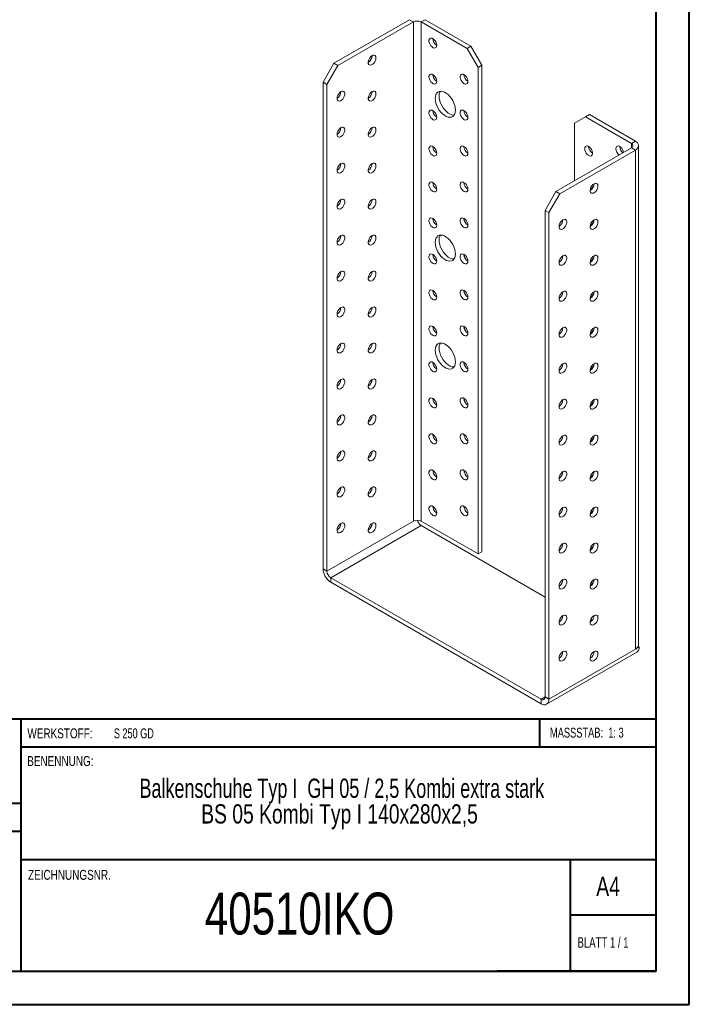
# Model space of a CAD drawing. Header units: millimetres. Extents: x 0 to 210, y 0 to 297.
# Tile 2 of 3: x 109 to 210, y 0 to 149. Entities that reach past the tile are written whole.
import ezdxf

# ---------------------------------------------------------------- set-up
doc = ezdxf.new("R2010")
doc.units = ezdxf.units.MM
doc.styles.add('SLDTEXTSTYLE0', font='TXT', dxfattribs={"width": 0.75})
doc.styles.add('SLDTEXTSTYLE1', font='TXT', dxfattribs={"width": 0.681818})
doc.styles.add('SLDTEXTSTYLE2', font='TXT', dxfattribs={"width": 0.7})
doc.styles.add('SLDTEXTSTYLE3', font='TXT', dxfattribs={"width": 0.6875})
doc.styles.add('SLDTEXTSTYLE4', font='TXT', dxfattribs={"width": 0.69898})

# ---------------------------------------------------------------- blocks, each defined once
blk = doc.blocks.new('SW_NOTE_1')
at = {"color": 0, "linetype": 'Continuous', "lineweight": 0, "char_height": 2.9104, "attachment_point": 2}
for s, insert, style in [('Balkenschuhe Typ I  GH 05 / 2,5 Kombi extra stark', (45.38, 3.75), 'SLDTEXTSTYLE4'), ('BS 05 Kombi Typ I 140x280x2,5', (45.03, -0.13), 'SLDTEXTSTYLE0')]:
    blk.add_mtext(s, dxfattribs=dict(at, insert=insert, style=style))

msp = doc.modelspace()

# ---------------------------------------------------------------- linework, layer by layer
at = {"color": 7, "linetype": 'Continuous', "lineweight": 40}
for p, q in [((210.08, 0.21), (210.08, 297.21)), ((205.08, 5.21), (205.08, 292.21)), ((205.08, 43.37), (10.11, 43.37)), ((108.91, 43.37), (108.91, 5.12)), ((187.47, 39.12), (187.47, 43.37)), ((205.08, 39.12), (108.91, 39.12)), ((108.91, 30.62), (10.11, 30.62)), ((108.91, 26.37), (10.11, 26.37)), ((108.91, 22.12), (205.08, 22.12)), ((192.08, 5.21), (192.08, 22.21)), ((205.08, 13.71), (192.08, 13.71)), ((10.08, 5.21), (205.08, 5.21)), ((205.08, 5.21), (180.99, 5.21)), ((0.08, 0.21), (210.08, 0.21))]:
    msp.add_line(p, q, dxfattribs=at)
at = {"color": 7, "linetype": 'Continuous', "lineweight": 15}
for p, q in [((156.3, 142.59), (167.73, 149.19)), ((168.32, 148.85), (167.73, 149.19)), ((169.5, 148.85), (170.09, 149.19)), ((170.09, 149.19), (177.04, 145.18)), ((156.89, 142.25), (168.32, 148.85)), ((168.32, 148.85), (168.32, 73.32)), ((169.5, 73.32), (169.5, 148.85)), ((169.5, 148.85), (176.45, 144.84)), ((176.45, 144.84), (177.04, 145.18)), ((178.1, 141.98), (176.45, 144.84)), ((177.04, 145.18), (178.69, 142.32)), ((154.65, 139.73), (156.3, 142.59)), ((156.89, 142.25), (155.24, 139.39)), ((156.3, 142.59), (156.89, 142.25)), ((178.69, 142.32), (178.1, 141.98)), ((178.1, 141.98), (178.1, 68.35)), ((178.69, 142.32), (178.69, 68.69)), ((155.24, 139.39), (154.65, 139.73)), ((154.65, 66.11), (154.65, 139.73)), ((155.24, 65.77), (155.24, 139.39)), ((194.37, 134.49), (192.72, 133.54)), ((194.96, 134.83), (194.37, 134.49)), ((194.37, 134.49), (201.32, 130.48)), ((194.96, 134.83), (201.91, 130.82)), ((192.72, 124.83), (192.72, 133.54)), ((189.89, 123.2), (201.32, 129.8)), ((201.32, 130.48), (201.91, 130.82)), ((201.32, 130.48), (201.32, 129.8)), ((201.32, 129.8), (201.91, 129.46)), ((202.4, 54.61), (202.4, 130.14)), ((190.48, 122.86), (201.91, 129.46)), ((201.91, 53.93), (201.91, 129.46)), ((188.24, 120.34), (189.89, 123.2)), ((190.48, 122.86), (188.83, 120)), ((189.89, 123.2), (190.48, 122.86)), ((188.83, 120), (188.24, 120.34)), ((188.24, 46.72), (188.24, 120.34)), ((188.83, 46.38), (188.83, 120)), ((168.32, 73.32), (155.24, 65.77)), ((178.1, 68.35), (169.5, 73.32)), ((155.83, 64.75), (169.5, 72.64)), ((188.24, 61.82), (169.5, 72.64)), ((178.69, 68.69), (178.1, 68.35)), ((155.24, 65.77), (154.65, 66.11)), ((155.83, 64.75), (187.65, 46.38)), ((155.83, 64.75), (155.83, 64.07)), ((155.83, 64.07), (187.65, 45.7)), ((195.43, 58.35), (195.19, 58.49)), ((188.83, 46.38), (201.91, 53.93)), ((202.5, 54.27), (201.91, 53.93)), ((202.34, 54.36), (202.5, 54.27)), ((188.48, 45.62), (202.15, 53.51)), ((188.24, 46.72), (187.65, 46.38)), ((187.65, 46.38), (187.65, 45.7)), ((188.24, 46.72), (188.83, 46.38))]:
    msp.add_line(p, q, dxfattribs=at)
at = {"color": 7, "linetype": 'Continuous', "lineweight": 15, "flags": 128}
for points in [[(171.86, 145.31), (171.83, 145.53), (171.75, 145.75), (171.63, 145.97), (171.48, 146.16), (171.31, 146.3), (171.14, 146.39), (170.97, 146.41), (170.84, 146.36), (170.74, 146.25), (170.68, 146.09), (170.68, 145.89), (170.74, 145.66), (170.84, 145.44), (170.97, 145.23), (171.14, 145.06), (171.31, 144.95), (171.48, 144.89), (171.63, 144.91), (171.75, 144.99), (171.83, 145.13), (171.86, 145.31)], [(162.07, 143.75), (161.9, 143.62), (161.74, 143.44), (161.61, 143.22), (161.53, 143), (161.49, 142.78), (161.5, 142.58), (161.56, 142.43), (161.67, 142.34), (161.82, 142.31), (161.99, 142.34), (162.16, 142.44), (162.33, 142.6), (162.48, 142.8), (162.59, 143.02), (162.65, 143.25), (162.66, 143.46), (162.62, 143.63), (162.54, 143.76), (162.41, 143.82), (162.25, 143.82), (162.07, 143.75)], [(171.86, 139.87), (171.83, 140.08), (171.75, 140.31), (171.63, 140.53), (171.48, 140.72), (171.31, 140.86), (171.14, 140.95), (170.97, 140.97), (170.84, 140.92), (170.74, 140.81), (170.68, 140.65), (170.68, 140.44), (170.74, 140.22), (170.84, 139.99), (170.97, 139.79), (171.14, 139.62), (171.31, 139.5), (171.48, 139.45), (171.63, 139.46), (171.75, 139.54), (171.83, 139.68), (171.86, 139.87)], [(176.57, 139.87), (176.54, 140.08), (176.47, 140.31), (176.35, 140.53), (176.2, 140.72), (176.03, 140.86), (175.85, 140.95), (175.69, 140.97), (175.55, 140.92), (175.45, 140.81), (175.4, 140.65), (175.4, 140.44), (175.45, 140.22), (175.55, 140), (175.69, 139.79), (175.85, 139.62), (176.03, 139.5), (176.2, 139.45), (176.35, 139.46), (176.47, 139.54), (176.54, 139.68), (176.57, 139.87)], [(157.36, 138.3), (157.19, 138.17), (157.03, 137.99), (156.9, 137.78), (156.81, 137.56), (156.77, 137.33), (156.79, 137.14), (156.85, 136.99), (156.96, 136.89), (157.1, 136.86), (157.27, 136.9), (157.45, 137), (157.62, 137.16), (157.76, 137.36), (157.87, 137.58), (157.94, 137.8), (157.95, 138.01), (157.91, 138.19), (157.82, 138.31), (157.69, 138.38), (157.53, 138.37), (157.36, 138.3)], [(162.07, 138.3), (161.9, 138.17), (161.74, 137.99), (161.61, 137.78), (161.53, 137.55), (161.49, 137.33), (161.5, 137.14), (161.56, 136.99), (161.67, 136.89), (161.82, 136.86), (161.99, 136.9), (162.16, 137), (162.33, 137.16), (162.48, 137.36), (162.59, 137.58), (162.65, 137.8), (162.66, 138.01), (162.62, 138.19), (162.54, 138.31), (162.41, 138.38), (162.25, 138.37), (162.07, 138.3)], [(174.68, 135.51), (174.66, 135.85), (174.58, 136.21), (174.46, 136.58), (174.28, 136.94), (174.08, 137.28), (173.84, 137.59), (173.57, 137.86), (173.29, 138.08), (173.01, 138.24), (172.73, 138.34), (172.47, 138.38), (172.23, 138.34), (172.02, 138.24), (171.85, 138.08), (171.72, 137.86), (171.65, 137.59), (171.62, 137.28), (171.65, 136.94), (171.72, 136.58), (171.85, 136.22), (172.02, 135.86), (172.23, 135.52), (172.47, 135.21), (172.73, 134.94), (173.01, 134.72), (173.29, 134.55), (173.57, 134.45), (173.84, 134.42), (174.08, 134.45), (174.28, 134.55), (174.46, 134.71), (174.58, 134.93), (174.66, 135.2), (174.68, 135.51)], [(172.4, 138.37), (172.31, 138.2), (172.24, 137.93), (172.21, 137.62), (172.24, 137.28), (172.31, 136.92), (172.44, 136.56), (172.61, 136.2), (172.82, 135.86), (173.06, 135.55), (173.32, 135.28), (173.6, 135.06), (173.88, 134.89), (174.16, 134.79), (174.42, 134.76), (174.49, 134.76)], [(171.86, 134.42), (171.83, 134.64), (171.75, 134.87), (171.63, 135.08), (171.48, 135.27), (171.31, 135.42), (171.14, 135.5), (170.97, 135.52), (170.84, 135.48), (170.74, 135.37), (170.68, 135.2), (170.68, 135), (170.74, 134.78), (170.84, 134.55), (170.97, 134.35), (171.14, 134.18), (171.31, 134.06), (171.48, 134.01), (171.63, 134.02), (171.75, 134.1), (171.83, 134.24), (171.86, 134.42)], [(176.57, 134.42), (176.54, 134.64), (176.47, 134.87), (176.35, 135.08), (176.2, 135.27), (176.03, 135.42), (175.85, 135.5), (175.69, 135.52), (175.55, 135.48), (175.45, 135.37), (175.4, 135.2), (175.4, 135), (175.45, 134.78), (175.55, 134.55), (175.69, 134.35), (175.85, 134.18), (176.03, 134.06), (176.2, 134.01), (176.35, 134.02), (176.47, 134.1), (176.54, 134.24), (176.57, 134.42)], [(157.36, 132.86), (157.19, 132.73), (157.03, 132.55), (156.9, 132.34), (156.81, 132.11), (156.77, 131.89), (156.79, 131.7), (156.85, 131.54), (156.96, 131.45), (157.1, 131.42), (157.27, 131.46), (157.45, 131.56), (157.62, 131.71), (157.76, 131.91), (157.87, 132.13), (157.94, 132.36), (157.95, 132.57), (157.91, 132.74), (157.82, 132.87), (157.69, 132.93), (157.53, 132.93), (157.36, 132.86)], [(162.07, 132.86), (161.9, 132.73), (161.74, 132.55), (161.61, 132.34), (161.53, 132.11), (161.49, 131.89), (161.5, 131.7), (161.56, 131.54), (161.67, 131.45), (161.82, 131.42), (161.99, 131.46), (162.16, 131.56), (162.33, 131.71), (162.48, 131.91), (162.59, 132.13), (162.65, 132.36), (162.66, 132.57), (162.62, 132.74), (162.54, 132.87), (162.41, 132.93), (162.25, 132.93), (162.07, 132.86)], [(171.86, 128.98), (171.83, 129.2), (171.75, 129.42), (171.63, 129.64), (171.48, 129.83), (171.31, 129.97), (171.14, 130.06), (170.97, 130.08), (170.84, 130.03), (170.74, 129.92), (170.68, 129.76), (170.68, 129.56), (170.74, 129.33), (170.84, 129.11), (170.97, 128.9), (171.14, 128.73), (171.31, 128.62), (171.48, 128.56), (171.63, 128.58), (171.75, 128.66), (171.83, 128.8), (171.86, 128.98)], [(176.57, 128.98), (176.54, 129.2), (176.47, 129.42), (176.35, 129.64), (176.2, 129.83), (176.03, 129.97), (175.85, 130.06), (175.69, 130.08), (175.55, 130.03), (175.45, 129.92), (175.4, 129.76), (175.4, 129.56), (175.45, 129.33), (175.55, 129.11), (175.69, 128.9), (175.85, 128.73), (176.03, 128.62), (176.2, 128.56), (176.35, 128.58), (176.47, 128.66), (176.54, 128.8), (176.57, 128.98)], [(194.25, 129.66), (194.27, 129.85), (194.35, 129.99), (194.47, 130.07), (194.62, 130.08), (194.79, 130.03), (194.97, 129.91), (195.13, 129.74), (195.27, 129.54), (195.37, 129.31), (195.42, 129.09), (195.42, 128.89), (195.37, 128.72), (195.27, 128.61), (195.13, 128.56), (194.97, 128.58), (194.79, 128.67), (194.62, 128.81), (194.47, 129), (194.35, 129.22), (194.27, 129.45), (194.25, 129.66)], [(198.96, 129.66), (198.99, 129.85), (199.06, 129.99), (199.18, 130.07), (199.34, 130.08), (199.51, 130.03), (199.68, 129.91), (199.85, 129.74), (199.98, 129.54), (200.08, 129.31), (200.13, 129.11)], [(157.36, 127.42), (157.19, 127.29), (157.03, 127.11), (156.9, 126.89), (156.81, 126.67), (156.77, 126.45), (156.79, 126.25), (156.85, 126.1), (156.96, 126.01), (157.1, 125.98), (157.27, 126.01), (157.45, 126.11), (157.62, 126.27), (157.76, 126.47), (157.87, 126.69), (157.94, 126.92), (157.95, 127.13), (157.91, 127.3), (157.82, 127.43), (157.69, 127.49), (157.53, 127.49), (157.36, 127.42)], [(162.07, 127.42), (161.9, 127.29), (161.74, 127.11), (161.61, 126.89), (161.53, 126.67), (161.49, 126.45), (161.5, 126.25), (161.56, 126.1), (161.67, 126.01), (161.82, 125.97), (161.99, 126.01), (162.16, 126.11), (162.33, 126.27), (162.48, 126.47), (162.59, 126.69), (162.65, 126.92), (162.66, 127.13), (162.62, 127.3), (162.54, 127.43), (162.41, 127.49), (162.25, 127.49), (162.07, 127.42)], [(171.86, 123.54), (171.83, 123.75), (171.75, 123.98), (171.63, 124.2), (171.48, 124.39), (171.31, 124.53), (171.14, 124.62), (170.97, 124.64), (170.84, 124.59), (170.74, 124.48), (170.68, 124.32), (170.68, 124.11), (170.74, 123.89), (170.84, 123.66), (170.97, 123.46), (171.14, 123.29), (171.31, 123.17), (171.48, 123.12), (171.63, 123.13), (171.75, 123.21), (171.83, 123.35), (171.86, 123.54)], [(176.57, 123.54), (176.54, 123.75), (176.47, 123.98), (176.35, 124.2), (176.2, 124.39), (176.03, 124.53), (175.85, 124.62), (175.69, 124.64), (175.55, 124.59), (175.45, 124.48), (175.4, 124.32), (175.4, 124.11), (175.45, 123.89), (175.55, 123.66), (175.69, 123.46), (175.85, 123.29), (176.03, 123.17), (176.2, 123.12), (176.35, 123.13), (176.47, 123.21), (176.54, 123.35), (176.57, 123.54)], [(195.66, 124.36), (195.49, 124.23), (195.33, 124.05), (195.2, 123.84), (195.11, 123.61), (195.07, 123.39), (195.09, 123.19), (195.15, 123.04), (195.26, 122.95), (195.41, 122.92), (195.57, 122.95), (195.75, 123.05), (195.92, 123.21), (196.06, 123.41), (196.17, 123.63), (196.24, 123.86), (196.25, 124.07), (196.21, 124.24), (196.12, 124.37), (195.99, 124.43), (195.84, 124.43), (195.66, 124.36)], [(195.36, 123.58), (195.21, 123.71), (195.17, 123.76)], [(195.31, 124.02), (195.37, 123.87), (195.42, 123.66)], [(157.36, 121.97), (157.19, 121.84), (157.03, 121.66), (156.9, 121.45), (156.81, 121.22), (156.77, 121), (156.79, 120.81), (156.85, 120.66), (156.96, 120.56), (157.1, 120.53), (157.27, 120.57), (157.45, 120.67), (157.62, 120.83), (157.76, 121.03), (157.87, 121.25), (157.94, 121.47), (157.95, 121.68), (157.91, 121.86), (157.82, 121.98), (157.69, 122.05), (157.53, 122.04), (157.36, 121.97)], [(162.07, 121.97), (161.9, 121.84), (161.74, 121.66), (161.61, 121.45), (161.53, 121.22), (161.49, 121), (161.5, 120.81), (161.56, 120.66), (161.67, 120.56), (161.82, 120.53), (161.99, 120.57), (162.16, 120.67), (162.33, 120.83), (162.48, 121.02), (162.59, 121.25), (162.65, 121.47), (162.66, 121.68), (162.62, 121.86), (162.54, 121.98), (162.41, 122.05), (162.25, 122.04), (162.07, 121.97)], [(171.86, 118.09), (171.83, 118.31), (171.75, 118.54), (171.63, 118.75), (171.48, 118.94), (171.31, 119.09), (171.14, 119.17), (170.97, 119.19), (170.84, 119.15), (170.74, 119.04), (170.68, 118.87), (170.68, 118.67), (170.74, 118.44), (170.84, 118.22), (170.97, 118.01), (171.14, 117.85), (171.31, 117.73), (171.48, 117.68), (171.63, 117.69), (171.75, 117.77), (171.83, 117.91), (171.86, 118.09)], [(176.57, 118.09), (176.54, 118.31), (176.47, 118.54), (176.35, 118.75), (176.2, 118.94), (176.03, 119.09), (175.85, 119.17), (175.69, 119.19), (175.55, 119.15), (175.45, 119.04), (175.4, 118.87), (175.4, 118.67), (175.45, 118.45), (175.55, 118.22), (175.69, 118.01), (175.85, 117.85), (176.03, 117.73), (176.2, 117.68), (176.35, 117.69), (176.47, 117.77), (176.54, 117.91), (176.57, 118.09)], [(190.95, 118.91), (190.77, 118.78), (190.62, 118.6), (190.49, 118.39), (190.4, 118.17), (190.36, 117.95), (190.37, 117.75), (190.44, 117.6), (190.55, 117.5), (190.69, 117.47), (190.86, 117.51), (191.04, 117.61), (191.2, 117.77), (191.35, 117.97), (191.46, 118.19), (191.52, 118.41), (191.54, 118.62), (191.5, 118.8), (191.41, 118.92), (191.28, 118.99), (191.12, 118.98), (190.95, 118.91)], [(195.66, 118.91), (195.49, 118.78), (195.33, 118.6), (195.2, 118.39), (195.11, 118.17), (195.07, 117.94), (195.09, 117.75), (195.15, 117.6), (195.26, 117.5), (195.41, 117.47), (195.57, 117.51), (195.75, 117.61), (195.92, 117.77), (196.06, 117.97), (196.17, 118.19), (196.24, 118.41), (196.25, 118.62), (196.21, 118.8), (196.12, 118.92), (195.99, 118.99), (195.84, 118.98), (195.66, 118.91)], [(195.36, 118.14), (195.21, 118.27), (195.17, 118.32)], [(195.31, 118.57), (195.37, 118.42), (195.42, 118.22)], [(157.36, 116.53), (157.19, 116.4), (157.03, 116.22), (156.9, 116.01), (156.81, 115.78), (156.77, 115.56), (156.79, 115.37), (156.85, 115.21), (156.96, 115.12), (157.1, 115.09), (157.27, 115.13), (157.45, 115.23), (157.62, 115.38), (157.76, 115.58), (157.87, 115.8), (157.94, 116.03), (157.95, 116.24), (157.91, 116.41), (157.82, 116.54), (157.69, 116.6), (157.53, 116.6), (157.36, 116.53)], [(162.07, 116.53), (161.9, 116.4), (161.74, 116.22), (161.61, 116.01), (161.53, 115.78), (161.49, 115.56), (161.5, 115.37), (161.56, 115.21), (161.67, 115.12), (161.82, 115.09), (161.99, 115.12), (162.16, 115.23), (162.33, 115.38), (162.48, 115.58), (162.59, 115.8), (162.65, 116.03), (162.66, 116.24), (162.62, 116.41), (162.54, 116.54), (162.41, 116.6), (162.25, 116.6), (162.07, 116.53)], [(174.68, 113.74), (174.66, 114.08), (174.58, 114.44), (174.46, 114.8), (174.28, 115.16), (174.08, 115.5), (173.84, 115.81), (173.57, 116.08), (173.29, 116.3), (173.01, 116.47), (172.73, 116.57), (172.47, 116.6), (172.23, 116.57), (172.02, 116.47), (171.85, 116.31), (171.72, 116.09), (171.65, 115.82), (171.62, 115.51), (171.65, 115.17), (171.72, 114.81), (171.85, 114.44), (172.02, 114.09), (172.23, 113.74), (172.47, 113.43), (172.73, 113.16), (173.01, 112.94), (173.29, 112.78), (173.57, 112.68), (173.84, 112.65), (174.08, 112.68), (174.28, 112.78), (174.46, 112.94), (174.58, 113.16), (174.66, 113.43), (174.68, 113.74)], [(172.4, 116.6), (172.31, 116.43), (172.24, 116.16), (172.21, 115.85), (172.24, 115.51), (172.31, 115.15), (172.44, 114.78), (172.61, 114.43), (172.82, 114.08), (173.06, 113.77), (173.32, 113.5), (173.6, 113.28), (173.88, 113.12), (174.16, 113.02), (174.42, 112.99), (174.49, 112.99)], [(171.86, 112.65), (171.83, 112.87), (171.75, 113.09), (171.63, 113.31), (171.48, 113.5), (171.31, 113.64), (171.14, 113.73), (170.97, 113.75), (170.84, 113.7), (170.74, 113.59), (170.68, 113.43), (170.68, 113.23), (170.74, 113), (170.84, 112.78), (170.97, 112.57), (171.14, 112.4), (171.31, 112.29), (171.48, 112.23), (171.63, 112.25), (171.75, 112.33), (171.83, 112.46), (171.86, 112.65)], [(176.57, 112.65), (176.54, 112.87), (176.47, 113.09), (176.35, 113.31), (176.2, 113.5), (176.03, 113.64), (175.85, 113.73), (175.69, 113.75), (175.55, 113.7), (175.45, 113.59), (175.4, 113.43), (175.4, 113.23), (175.45, 113), (175.55, 112.78), (175.69, 112.57), (175.85, 112.4), (176.03, 112.29), (176.2, 112.23), (176.35, 112.25), (176.47, 112.33), (176.54, 112.46), (176.57, 112.65)], [(190.95, 113.47), (190.77, 113.34), (190.62, 113.16), (190.49, 112.95), (190.4, 112.72), (190.36, 112.5), (190.37, 112.31), (190.44, 112.16), (190.55, 112.06), (190.69, 112.03), (190.86, 112.07), (191.04, 112.17), (191.2, 112.32), (191.35, 112.52), (191.46, 112.74), (191.52, 112.97), (191.54, 113.18), (191.5, 113.36), (191.41, 113.48), (191.28, 113.54), (191.12, 113.54), (190.95, 113.47)], [(195.66, 113.47), (195.49, 113.34), (195.33, 113.16), (195.2, 112.95), (195.11, 112.72), (195.07, 112.5), (195.09, 112.31), (195.15, 112.15), (195.26, 112.06), (195.41, 112.03), (195.57, 112.07), (195.75, 112.17), (195.92, 112.32), (196.06, 112.52), (196.17, 112.74), (196.24, 112.97), (196.25, 113.18), (196.21, 113.35), (196.12, 113.48), (195.99, 113.54), (195.84, 113.54), (195.66, 113.47)], [(195.36, 112.7), (195.21, 112.82), (195.17, 112.87)], [(195.31, 113.13), (195.37, 112.98), (195.42, 112.78)], [(157.36, 111.09), (157.19, 110.96), (157.03, 110.78), (156.9, 110.56), (156.81, 110.34), (156.77, 110.12), (156.79, 109.92), (156.85, 109.77), (156.96, 109.68), (157.1, 109.64), (157.27, 109.68), (157.45, 109.78), (157.62, 109.94), (157.76, 110.14), (157.87, 110.36), (157.94, 110.59), (157.95, 110.8), (157.91, 110.97), (157.82, 111.1), (157.69, 111.16), (157.53, 111.16), (157.36, 111.09)], [(162.07, 111.09), (161.9, 110.95), (161.74, 110.78), (161.61, 110.56), (161.53, 110.34), (161.49, 110.12), (161.5, 109.92), (161.56, 109.77), (161.67, 109.67), (161.82, 109.64), (161.99, 109.68), (162.16, 109.78), (162.33, 109.94), (162.48, 110.14), (162.59, 110.36), (162.65, 110.59), (162.66, 110.79), (162.62, 110.97), (162.54, 111.1), (162.41, 111.16), (162.25, 111.16), (162.07, 111.09)], [(171.86, 107.21), (171.83, 107.42), (171.75, 107.65), (171.63, 107.87), (171.48, 108.06), (171.31, 108.2), (171.14, 108.29), (170.97, 108.31), (170.84, 108.26), (170.74, 108.15), (170.68, 107.98), (170.68, 107.78), (170.74, 107.56), (170.84, 107.33), (170.97, 107.13), (171.14, 106.96), (171.31, 106.84), (171.48, 106.79), (171.63, 106.8), (171.75, 106.88), (171.83, 107.02), (171.86, 107.21)], [(176.57, 107.21), (176.54, 107.42), (176.47, 107.65), (176.35, 107.87), (176.2, 108.06), (176.03, 108.2), (175.85, 108.29), (175.69, 108.31), (175.55, 108.26), (175.45, 108.15), (175.4, 107.98), (175.4, 107.78), (175.45, 107.56), (175.55, 107.33), (175.69, 107.13), (175.85, 106.96), (176.03, 106.84), (176.2, 106.79), (176.35, 106.8), (176.47, 106.88), (176.54, 107.02), (176.57, 107.21)], [(190.95, 108.03), (190.77, 107.9), (190.62, 107.72), (190.49, 107.5), (190.4, 107.28), (190.36, 107.06), (190.37, 106.86), (190.44, 106.71), (190.55, 106.62), (190.69, 106.59), (190.86, 106.62), (191.04, 106.72), (191.2, 106.88), (191.35, 107.08), (191.46, 107.3), (191.52, 107.53), (191.54, 107.74), (191.5, 107.91), (191.41, 108.04), (191.28, 108.1), (191.12, 108.1), (190.95, 108.03)], [(195.66, 108.03), (195.49, 107.9), (195.33, 107.72), (195.2, 107.5), (195.11, 107.28), (195.07, 107.06), (195.09, 106.86), (195.15, 106.71), (195.26, 106.62), (195.41, 106.59), (195.57, 106.62), (195.75, 106.72), (195.92, 106.88), (196.06, 107.08), (196.17, 107.3), (196.24, 107.53), (196.25, 107.74), (196.21, 107.91), (196.12, 108.04), (195.99, 108.1), (195.84, 108.1), (195.66, 108.03)], [(195.36, 107.25), (195.21, 107.38), (195.17, 107.43)], [(195.31, 107.69), (195.37, 107.54), (195.42, 107.33)], [(157.36, 105.64), (157.19, 105.51), (157.03, 105.33), (156.9, 105.12), (156.81, 104.89), (156.77, 104.67), (156.79, 104.48), (156.85, 104.33), (156.96, 104.23), (157.1, 104.2), (157.27, 104.24), (157.45, 104.34), (157.62, 104.5), (157.76, 104.69), (157.87, 104.92), (157.94, 105.14), (157.95, 105.35), (157.91, 105.53), (157.82, 105.65), (157.69, 105.72), (157.53, 105.71), (157.36, 105.64)], [(162.07, 105.64), (161.9, 105.51), (161.74, 105.33), (161.61, 105.12), (161.53, 104.89), (161.49, 104.67), (161.5, 104.48), (161.56, 104.33), (161.67, 104.23), (161.82, 104.2), (161.99, 104.24), (162.16, 104.34), (162.33, 104.5), (162.48, 104.69), (162.59, 104.92), (162.65, 105.14), (162.66, 105.35), (162.62, 105.53), (162.54, 105.65), (162.41, 105.72), (162.25, 105.71), (162.07, 105.64)], [(171.86, 101.76), (171.83, 101.98), (171.75, 102.21), (171.63, 102.42), (171.48, 102.61), (171.31, 102.76), (171.14, 102.84), (170.97, 102.86), (170.84, 102.82), (170.74, 102.7), (170.68, 102.54), (170.68, 102.34), (170.74, 102.11), (170.84, 101.89), (170.97, 101.68), (171.14, 101.52), (171.31, 101.4), (171.48, 101.35), (171.63, 101.36), (171.75, 101.44), (171.83, 101.58), (171.86, 101.76)], [(176.57, 101.76), (176.54, 101.98), (176.47, 102.21), (176.35, 102.42), (176.2, 102.61), (176.03, 102.76), (175.85, 102.84), (175.69, 102.86), (175.55, 102.82), (175.45, 102.71), (175.4, 102.54), (175.4, 102.34), (175.45, 102.11), (175.55, 101.89), (175.69, 101.68), (175.85, 101.52), (176.03, 101.4), (176.2, 101.35), (176.35, 101.36), (176.47, 101.44), (176.54, 101.58), (176.57, 101.76)], [(190.95, 102.58), (190.77, 102.45), (190.62, 102.27), (190.49, 102.06), (190.4, 101.83), (190.36, 101.61), (190.37, 101.42), (190.44, 101.27), (190.55, 101.17), (190.69, 101.14), (190.86, 101.18), (191.04, 101.28), (191.2, 101.44), (191.35, 101.64), (191.46, 101.86), (191.52, 102.08), (191.54, 102.29), (191.5, 102.47), (191.41, 102.59), (191.28, 102.66), (191.12, 102.65), (190.95, 102.58)], [(195.66, 102.58), (195.49, 102.45), (195.33, 102.27), (195.2, 102.06), (195.11, 101.83), (195.07, 101.61), (195.09, 101.42), (195.15, 101.27), (195.26, 101.17), (195.41, 101.14), (195.57, 101.18), (195.75, 101.28), (195.92, 101.44), (196.06, 101.63), (196.17, 101.86), (196.24, 102.08), (196.25, 102.29), (196.21, 102.47), (196.12, 102.59), (195.99, 102.66), (195.84, 102.65), (195.66, 102.58)], [(195.36, 101.81), (195.21, 101.94), (195.17, 101.98)], [(195.31, 102.24), (195.37, 102.09), (195.42, 101.89)], [(157.36, 100.2), (157.19, 100.07), (157.03, 99.89), (156.9, 99.68), (156.81, 99.45), (156.77, 99.23), (156.79, 99.04), (156.85, 98.88), (156.96, 98.79), (157.1, 98.76), (157.27, 98.79), (157.45, 98.9), (157.62, 99.05), (157.76, 99.25), (157.87, 99.47), (157.94, 99.7), (157.95, 99.91), (157.91, 100.08), (157.82, 100.21), (157.69, 100.27), (157.53, 100.27), (157.36, 100.2)], [(162.07, 100.2), (161.9, 100.07), (161.74, 99.89), (161.61, 99.68), (161.53, 99.45), (161.49, 99.23), (161.5, 99.03), (161.56, 98.88), (161.67, 98.79), (161.82, 98.76), (161.99, 98.79), (162.16, 98.9), (162.33, 99.05), (162.48, 99.25), (162.59, 99.47), (162.65, 99.7), (162.66, 99.91), (162.62, 100.08), (162.54, 100.21), (162.41, 100.27), (162.25, 100.27), (162.07, 100.2)], [(174.68, 97.41), (174.66, 97.75), (174.58, 98.11), (174.46, 98.47), (174.28, 98.83), (174.08, 99.17), (173.84, 99.48), (173.57, 99.75), (173.29, 99.97), (173.01, 100.14), (172.73, 100.24), (172.47, 100.27), (172.23, 100.24), (172.02, 100.14), (171.85, 99.98), (171.72, 99.76), (171.65, 99.49), (171.62, 99.18), (171.65, 98.84), (171.72, 98.48), (171.85, 98.11), (172.02, 97.75), (172.23, 97.41), (172.47, 97.1), (172.73, 96.83), (173.01, 96.61), (173.29, 96.45), (173.57, 96.35), (173.84, 96.31), (174.08, 96.35), (174.28, 96.45), (174.46, 96.61), (174.58, 96.83), (174.66, 97.1), (174.68, 97.41)], [(172.4, 100.27), (172.31, 100.1), (172.24, 99.83), (172.21, 99.52), (172.24, 99.18), (172.31, 98.82), (172.44, 98.45), (172.61, 98.09), (172.82, 97.75), (173.06, 97.44), (173.32, 97.17), (173.6, 96.95), (173.88, 96.79), (174.16, 96.69), (174.42, 96.65), (174.49, 96.66)], [(171.86, 96.32), (171.83, 96.53), (171.75, 96.76), (171.63, 96.98), (171.48, 97.17), (171.31, 97.31), (171.14, 97.4), (170.97, 97.42), (170.84, 97.37), (170.74, 97.26), (170.68, 97.1), (170.68, 96.89), (170.74, 96.67), (170.84, 96.45), (170.97, 96.24), (171.14, 96.07), (171.31, 95.96), (171.48, 95.9), (171.63, 95.92), (171.75, 95.99), (171.83, 96.13), (171.86, 96.32)], [(176.57, 96.32), (176.54, 96.54), (176.47, 96.76), (176.35, 96.98), (176.2, 97.17), (176.03, 97.31), (175.85, 97.4), (175.69, 97.42), (175.55, 97.37), (175.45, 97.26), (175.4, 97.1), (175.4, 96.89), (175.45, 96.67), (175.55, 96.45), (175.69, 96.24), (175.85, 96.07), (176.03, 95.96), (176.2, 95.9), (176.35, 95.92), (176.47, 96), (176.54, 96.13), (176.57, 96.32)], [(190.95, 97.14), (190.77, 97.01), (190.62, 96.83), (190.49, 96.62), (190.4, 96.39), (190.36, 96.17), (190.37, 95.98), (190.44, 95.82), (190.55, 95.73), (190.69, 95.7), (190.86, 95.74), (191.04, 95.84), (191.2, 95.99), (191.35, 96.19), (191.46, 96.41), (191.52, 96.64), (191.54, 96.85), (191.5, 97.02), (191.41, 97.15), (191.28, 97.21), (191.12, 97.21), (190.95, 97.14)], [(195.66, 97.14), (195.49, 97.01), (195.33, 96.83), (195.2, 96.62), (195.11, 96.39), (195.07, 96.17), (195.09, 95.98), (195.15, 95.82), (195.26, 95.73), (195.41, 95.7), (195.57, 95.74), (195.75, 95.84), (195.92, 95.99), (196.06, 96.19), (196.17, 96.41), (196.24, 96.64), (196.25, 96.85), (196.21, 97.02), (196.12, 97.15), (195.99, 97.21), (195.84, 97.21), (195.66, 97.14)], [(195.36, 96.37), (195.21, 96.49), (195.17, 96.54)], [(195.31, 96.8), (195.37, 96.65), (195.42, 96.45)], [(157.36, 94.75), (157.19, 94.62), (157.03, 94.45), (156.9, 94.23), (156.81, 94.01), (156.77, 93.79), (156.79, 93.59), (156.85, 93.44), (156.96, 93.34), (157.1, 93.31), (157.27, 93.35), (157.45, 93.45), (157.62, 93.61), (157.76, 93.81), (157.87, 94.03), (157.94, 94.25), (157.95, 94.46), (157.91, 94.64), (157.82, 94.76), (157.69, 94.83), (157.53, 94.82), (157.36, 94.75)], [(162.07, 94.75), (161.9, 94.62), (161.74, 94.44), (161.61, 94.23), (161.53, 94.01), (161.49, 93.79), (161.5, 93.59), (161.56, 93.44), (161.67, 93.34), (161.82, 93.31), (161.99, 93.35), (162.16, 93.45), (162.33, 93.61), (162.48, 93.81), (162.59, 94.03), (162.65, 94.25), (162.66, 94.46), (162.62, 94.64), (162.54, 94.76), (162.41, 94.83), (162.25, 94.82), (162.07, 94.75)], [(171.86, 90.88), (171.83, 91.09), (171.75, 91.32), (171.63, 91.54), (171.48, 91.72), (171.31, 91.87), (171.14, 91.95), (170.97, 91.98), (170.84, 91.93), (170.74, 91.82), (170.68, 91.65), (170.68, 91.45), (170.74, 91.23), (170.84, 91), (170.97, 90.8), (171.14, 90.63), (171.31, 90.51), (171.48, 90.46), (171.63, 90.47), (171.75, 90.55), (171.83, 90.69), (171.86, 90.88)], [(176.57, 90.88), (176.54, 91.09), (176.47, 91.32), (176.35, 91.54), (176.2, 91.73), (176.03, 91.87), (175.85, 91.96), (175.69, 91.98), (175.55, 91.93), (175.45, 91.82), (175.4, 91.65), (175.4, 91.45), (175.45, 91.23), (175.55, 91), (175.69, 90.8), (175.85, 90.63), (176.03, 90.51), (176.2, 90.46), (176.35, 90.47), (176.47, 90.55), (176.54, 90.69), (176.57, 90.88)], [(190.95, 91.7), (190.77, 91.57), (190.62, 91.39), (190.49, 91.17), (190.4, 90.95), (190.36, 90.73), (190.37, 90.53), (190.44, 90.38), (190.55, 90.29), (190.69, 90.25), (190.86, 90.29), (191.04, 90.39), (191.2, 90.55), (191.35, 90.75), (191.46, 90.97), (191.52, 91.2), (191.54, 91.41), (191.5, 91.58), (191.41, 91.71), (191.28, 91.77), (191.12, 91.77), (190.95, 91.7)], [(195.66, 91.7), (195.49, 91.57), (195.33, 91.39), (195.2, 91.17), (195.11, 90.95), (195.07, 90.73), (195.09, 90.53), (195.15, 90.38), (195.26, 90.28), (195.41, 90.25), (195.57, 90.29), (195.75, 90.39), (195.92, 90.55), (196.06, 90.75), (196.17, 90.97), (196.24, 91.2), (196.25, 91.41), (196.21, 91.58), (196.12, 91.71), (195.99, 91.77), (195.84, 91.77), (195.66, 91.7)], [(195.36, 90.92), (195.21, 91.05), (195.17, 91.1)], [(195.31, 91.35), (195.37, 91.21), (195.42, 91)], [(157.36, 89.31), (157.19, 89.18), (157.03, 89), (156.9, 88.79), (156.81, 88.56), (156.77, 88.34), (156.79, 88.15), (156.85, 88), (156.96, 87.9), (157.1, 87.87), (157.27, 87.91), (157.45, 88.01), (157.62, 88.17), (157.76, 88.36), (157.87, 88.59), (157.94, 88.81), (157.95, 89.02), (157.91, 89.2), (157.82, 89.32), (157.69, 89.38), (157.53, 89.38), (157.36, 89.31)], [(162.07, 89.31), (161.9, 89.18), (161.74, 89), (161.61, 88.79), (161.53, 88.56), (161.49, 88.34), (161.5, 88.15), (161.56, 88), (161.67, 87.9), (161.82, 87.87), (161.99, 87.91), (162.16, 88.01), (162.33, 88.16), (162.48, 88.36), (162.59, 88.58), (162.65, 88.81), (162.66, 89.02), (162.62, 89.2), (162.54, 89.32), (162.41, 89.38), (162.25, 89.38), (162.07, 89.31)], [(171.86, 85.43), (171.83, 85.65), (171.75, 85.87), (171.63, 86.09), (171.48, 86.28), (171.31, 86.43), (171.14, 86.51), (170.97, 86.53), (170.84, 86.48), (170.74, 86.37), (170.68, 86.21), (170.68, 86.01), (170.74, 85.78), (170.84, 85.56), (170.97, 85.35), (171.14, 85.18), (171.31, 85.07), (171.48, 85.01), (171.63, 85.03), (171.75, 85.11), (171.83, 85.25), (171.86, 85.43)], [(176.57, 85.43), (176.54, 85.65), (176.47, 85.87), (176.35, 86.09), (176.2, 86.28), (176.03, 86.43), (175.85, 86.51), (175.69, 86.53), (175.55, 86.48), (175.45, 86.37), (175.4, 86.21), (175.4, 86.01), (175.45, 85.78), (175.55, 85.56), (175.69, 85.35), (175.85, 85.18), (176.03, 85.07), (176.2, 85.01), (176.35, 85.03), (176.47, 85.11), (176.54, 85.25), (176.57, 85.43)], [(190.95, 86.25), (190.77, 86.12), (190.62, 85.94), (190.49, 85.73), (190.4, 85.5), (190.36, 85.28), (190.37, 85.09), (190.44, 84.94), (190.55, 84.84), (190.69, 84.81), (190.86, 84.85), (191.04, 84.95), (191.2, 85.11), (191.35, 85.3), (191.46, 85.53), (191.52, 85.75), (191.54, 85.96), (191.5, 86.14), (191.41, 86.26), (191.28, 86.33), (191.12, 86.32), (190.95, 86.25)], [(195.66, 86.25), (195.49, 86.12), (195.33, 85.94), (195.2, 85.73), (195.11, 85.5), (195.07, 85.28), (195.09, 85.09), (195.15, 84.94), (195.26, 84.84), (195.41, 84.81), (195.57, 84.85), (195.75, 84.95), (195.92, 85.11), (196.06, 85.3), (196.17, 85.53), (196.24, 85.75), (196.25, 85.96), (196.21, 86.14), (196.12, 86.26), (195.99, 86.33), (195.84, 86.32), (195.66, 86.25)], [(195.36, 85.48), (195.21, 85.61), (195.17, 85.65)], [(195.31, 85.91), (195.37, 85.76), (195.42, 85.56)], [(157.36, 83.87), (157.19, 83.74), (157.03, 83.56), (156.9, 83.35), (156.81, 83.12), (156.77, 82.9), (156.79, 82.7), (156.85, 82.55), (156.96, 82.46), (157.1, 82.43), (157.27, 82.46), (157.45, 82.57), (157.62, 82.72), (157.76, 82.92), (157.87, 83.14), (157.94, 83.37), (157.95, 83.58), (157.91, 83.75), (157.82, 83.88), (157.69, 83.94), (157.53, 83.94), (157.36, 83.87)], [(162.07, 83.87), (161.9, 83.74), (161.74, 83.56), (161.61, 83.35), (161.53, 83.12), (161.49, 82.9), (161.5, 82.7), (161.56, 82.55), (161.67, 82.46), (161.82, 82.43), (161.99, 82.46), (162.16, 82.56), (162.33, 82.72), (162.48, 82.92), (162.59, 83.14), (162.65, 83.37), (162.66, 83.58), (162.62, 83.75), (162.54, 83.88), (162.41, 83.94), (162.25, 83.94), (162.07, 83.87)], [(171.86, 79.99), (171.83, 80.2), (171.75, 80.43), (171.63, 80.65), (171.48, 80.84), (171.31, 80.98), (171.14, 81.07), (170.97, 81.09), (170.84, 81.04), (170.74, 80.93), (170.68, 80.77), (170.68, 80.56), (170.74, 80.34), (170.84, 80.12), (170.97, 79.91), (171.14, 79.74), (171.31, 79.62), (171.48, 79.57), (171.63, 79.58), (171.75, 79.66), (171.83, 79.8), (171.86, 79.99)], [(176.57, 79.99), (176.54, 80.2), (176.47, 80.43), (176.35, 80.65), (176.2, 80.84), (176.03, 80.98), (175.85, 81.07), (175.69, 81.09), (175.55, 81.04), (175.45, 80.93), (175.4, 80.77), (175.4, 80.56), (175.45, 80.34), (175.55, 80.12), (175.69, 79.91), (175.85, 79.74), (176.03, 79.62), (176.2, 79.57), (176.35, 79.58), (176.47, 79.66), (176.54, 79.8), (176.57, 79.99)], [(190.95, 80.81), (190.77, 80.68), (190.62, 80.5), (190.49, 80.29), (190.4, 80.06), (190.36, 79.84), (190.37, 79.65), (190.44, 79.49), (190.55, 79.4), (190.69, 79.37), (190.86, 79.4), (191.04, 79.51), (191.2, 79.66), (191.35, 79.86), (191.46, 80.08), (191.52, 80.31), (191.54, 80.52), (191.5, 80.69), (191.41, 80.82), (191.28, 80.88), (191.12, 80.88), (190.95, 80.81)], [(195.66, 80.81), (195.49, 80.68), (195.33, 80.5), (195.2, 80.29), (195.11, 80.06), (195.07, 79.84), (195.09, 79.64), (195.15, 79.49), (195.26, 79.4), (195.41, 79.37), (195.57, 79.4), (195.75, 79.51), (195.92, 79.66), (196.06, 79.86), (196.17, 80.08), (196.24, 80.31), (196.25, 80.52), (196.21, 80.69), (196.12, 80.82), (195.99, 80.88), (195.84, 80.88), (195.66, 80.81)], [(195.31, 80.47), (195.37, 80.32), (195.42, 80.11)], [(195.36, 80.04), (195.21, 80.16), (195.17, 80.21)], [(157.36, 78.42), (157.19, 78.29), (157.03, 78.11), (156.9, 77.9), (156.81, 77.68), (156.77, 77.46), (156.79, 77.26), (156.85, 77.11), (156.96, 77.01), (157.1, 76.98), (157.27, 77.02), (157.45, 77.12), (157.62, 77.28), (157.76, 77.48), (157.87, 77.7), (157.94, 77.92), (157.95, 78.13), (157.91, 78.31), (157.82, 78.43), (157.69, 78.5), (157.53, 78.49), (157.36, 78.42)], [(162.07, 78.42), (161.9, 78.29), (161.74, 78.11), (161.61, 77.9), (161.53, 77.68), (161.49, 77.45), (161.5, 77.26), (161.56, 77.11), (161.67, 77.01), (161.82, 76.98), (161.99, 77.02), (162.16, 77.12), (162.33, 77.28), (162.48, 77.48), (162.59, 77.7), (162.65, 77.92), (162.66, 78.13), (162.62, 78.31), (162.54, 78.43), (162.41, 78.5), (162.25, 78.49), (162.07, 78.42)], [(171.86, 74.54), (171.83, 74.76), (171.75, 74.99), (171.63, 75.2), (171.48, 75.39), (171.31, 75.54), (171.14, 75.62), (170.97, 75.64), (170.84, 75.6), (170.74, 75.49), (170.68, 75.32), (170.68, 75.12), (170.74, 74.9), (170.84, 74.67), (170.97, 74.47), (171.14, 74.3), (171.31, 74.18), (171.48, 74.13), (171.63, 74.14), (171.75, 74.22), (171.83, 74.36), (171.86, 74.54)], [(176.57, 74.55), (176.54, 74.76), (176.47, 74.99), (176.35, 75.21), (176.2, 75.39), (176.03, 75.54), (175.85, 75.62), (175.69, 75.64), (175.55, 75.6), (175.45, 75.49), (175.4, 75.32), (175.4, 75.12), (175.45, 74.9), (175.55, 74.67), (175.69, 74.47), (175.85, 74.3), (176.03, 74.18), (176.2, 74.13), (176.35, 74.14), (176.47, 74.22), (176.54, 74.36), (176.57, 74.55)], [(190.95, 75.37), (190.77, 75.23), (190.62, 75.06), (190.49, 74.84), (190.4, 74.62), (190.36, 74.4), (190.37, 74.2), (190.44, 74.05), (190.55, 73.95), (190.69, 73.92), (190.86, 73.96), (191.04, 74.06), (191.2, 74.22), (191.35, 74.42), (191.46, 74.64), (191.52, 74.86), (191.54, 75.07), (191.5, 75.25), (191.41, 75.37), (191.28, 75.44), (191.12, 75.44), (190.95, 75.37)], [(195.66, 75.36), (195.49, 75.23), (195.33, 75.05), (195.2, 74.84), (195.11, 74.62), (195.07, 74.4), (195.09, 74.2), (195.15, 74.05), (195.26, 73.95), (195.41, 73.92), (195.57, 73.96), (195.75, 74.06), (195.92, 74.22), (196.06, 74.42), (196.17, 74.64), (196.24, 74.86), (196.25, 75.07), (196.21, 75.25), (196.12, 75.37), (195.99, 75.44), (195.84, 75.43), (195.66, 75.36)], [(195.36, 74.59), (195.21, 74.72), (195.17, 74.77)], [(195.31, 75.02), (195.37, 74.88), (195.42, 74.67)], [(157.36, 72.98), (157.19, 72.85), (157.03, 72.67), (156.9, 72.46), (156.81, 72.23), (156.77, 72.01), (156.79, 71.82), (156.85, 71.67), (156.96, 71.57), (157.1, 71.54), (157.27, 71.58), (157.45, 71.68), (157.62, 71.83), (157.76, 72.03), (157.87, 72.25), (157.94, 72.48), (157.95, 72.69), (157.91, 72.87), (157.82, 72.99), (157.69, 73.05), (157.53, 73.05), (157.36, 72.98)], [(162.07, 72.98), (161.9, 72.85), (161.74, 72.67), (161.61, 72.46), (161.53, 72.23), (161.49, 72.01), (161.5, 71.82), (161.56, 71.66), (161.67, 71.57), (161.82, 71.54), (161.99, 71.58), (162.16, 71.68), (162.33, 71.83), (162.48, 72.03), (162.59, 72.25), (162.65, 72.48), (162.66, 72.69), (162.62, 72.86), (162.54, 72.99), (162.41, 73.05), (162.25, 73.05), (162.07, 72.98)], [(190.95, 69.92), (190.77, 69.79), (190.62, 69.61), (190.49, 69.4), (190.4, 69.17), (190.36, 68.95), (190.37, 68.76), (190.44, 68.61), (190.55, 68.51), (190.69, 68.48), (190.86, 68.52), (191.04, 68.62), (191.2, 68.78), (191.35, 68.97), (191.46, 69.2), (191.52, 69.42), (191.54, 69.63), (191.5, 69.81), (191.41, 69.93), (191.28, 69.99), (191.12, 69.99), (190.95, 69.92)], [(195.66, 69.92), (195.49, 69.79), (195.33, 69.61), (195.2, 69.4), (195.11, 69.17), (195.07, 68.95), (195.09, 68.76), (195.15, 68.61), (195.26, 68.51), (195.41, 68.48), (195.57, 68.52), (195.75, 68.62), (195.92, 68.78), (196.06, 68.97), (196.17, 69.2), (196.24, 69.42), (196.25, 69.63), (196.21, 69.81), (196.12, 69.93), (195.99, 69.99), (195.84, 69.99), (195.66, 69.92)], [(195.36, 69.15), (195.21, 69.27), (195.17, 69.32)], [(195.31, 69.58), (195.37, 69.43), (195.42, 69.23)], [(190.95, 64.48), (190.77, 64.35), (190.62, 64.17), (190.49, 63.96), (190.4, 63.73), (190.36, 63.51), (190.37, 63.31), (190.44, 63.16), (190.55, 63.07), (190.69, 63.04), (190.86, 63.07), (191.04, 63.18), (191.2, 63.33), (191.35, 63.53), (191.46, 63.75), (191.52, 63.98), (191.54, 64.19), (191.5, 64.36), (191.41, 64.49), (191.28, 64.55), (191.12, 64.55), (190.95, 64.48)], [(195.66, 64.48), (195.49, 64.35), (195.33, 64.17), (195.2, 63.96), (195.11, 63.73), (195.07, 63.51), (195.09, 63.31), (195.15, 63.16), (195.26, 63.07), (195.41, 63.04), (195.57, 63.07), (195.75, 63.17), (195.92, 63.33), (196.06, 63.53), (196.17, 63.75), (196.24, 63.98), (196.25, 64.19), (196.21, 64.36), (196.12, 64.49), (195.99, 64.55), (195.84, 64.55), (195.66, 64.48)], [(195.31, 64.14), (195.37, 63.99), (195.42, 63.78)], [(195.36, 63.7), (195.21, 63.83), (195.17, 63.88)], [(190.95, 59.03), (190.77, 58.9), (190.62, 58.72), (190.49, 58.51), (190.4, 58.29), (190.36, 58.07), (190.37, 57.87), (190.44, 57.72), (190.55, 57.62), (190.69, 57.59), (190.86, 57.63), (191.04, 57.73), (191.2, 57.89), (191.35, 58.09), (191.46, 58.31), (191.52, 58.53), (191.54, 58.74), (191.5, 58.92), (191.41, 59.04), (191.28, 59.11), (191.12, 59.1), (190.95, 59.03)], [(195.66, 59.03), (195.49, 58.9), (195.33, 58.72), (195.2, 58.51), (195.11, 58.29), (195.07, 58.07), (195.09, 57.87), (195.15, 57.72), (195.26, 57.62), (195.41, 57.59), (195.57, 57.63), (195.75, 57.73), (195.92, 57.89), (196.06, 58.09), (196.17, 58.31), (196.24, 58.53), (196.25, 58.74), (196.21, 58.92), (196.12, 59.04), (195.99, 59.11), (195.84, 59.1), (195.66, 59.03)], [(190.95, 53.59), (190.77, 53.46), (190.62, 53.28), (190.49, 53.07), (190.4, 52.84), (190.36, 52.62), (190.37, 52.43), (190.44, 52.28), (190.55, 52.18), (190.69, 52.15), (190.86, 52.19), (191.04, 52.29), (191.2, 52.44), (191.35, 52.64), (191.46, 52.86), (191.52, 53.09), (191.54, 53.3), (191.5, 53.48), (191.41, 53.6), (191.28, 53.66), (191.12, 53.66), (190.95, 53.59)], [(195.66, 53.59), (195.49, 53.46), (195.33, 53.28), (195.2, 53.07), (195.11, 52.84), (195.07, 52.62), (195.09, 52.43), (195.15, 52.28), (195.26, 52.18), (195.41, 52.15), (195.57, 52.19), (195.75, 52.29), (195.92, 52.44), (196.06, 52.64), (196.17, 52.86), (196.24, 53.09), (196.25, 53.3), (196.21, 53.48), (196.12, 53.6), (195.99, 53.66), (195.84, 53.66), (195.66, 53.59)], [(202.4, 54.61), (202.38, 54.48), (202.34, 54.36)]]:
    msp.add_lwpolyline(points, dxfattribs=at)
at = {"color": 7, "linetype": 'Continuous', "lineweight": 15}
for centre, radius, start, end in [((168.91, 147.71), 1.28, 62.6097, 117.3903), ((172.52, 146.37), 1.25, 181.9344, 238.0602), ((160.82, 143.79), 1.25, 301.9397, 358.0657), ((172.52, 140.93), 1.25, 181.9344, 238.0602), ((177.23, 140.93), 1.25, 181.9344, 238.0602), ((156.11, 138.35), 1.25, 301.9397, 358.0657), ((160.82, 138.35), 1.25, 301.9397, 358.0657), ((172.52, 135.49), 1.25, 181.9344, 238.0602), ((177.23, 135.49), 1.25, 181.9344, 238.0602), ((156.11, 132.9), 1.25, 301.9397, 358.0657), ((160.82, 132.9), 1.25, 301.9397, 358.0657), ((172.52, 130.04), 1.25, 181.9344, 238.0602), ((177.23, 130.04), 1.25, 181.9344, 238.0602), ((196.09, 130.04), 1.25, 181.8888, 238.1112), ((200.25, 129.72), 1.29, 182.6715, 231.2062), ((200.84, 130.06), 1.29, 182.6715, 231.2062), ((201.19, 130.14), 0.364, 290.7834, 69.2166), ((201.65, 130.14), 0.728, 290.7834, 69.2166), ((156.11, 127.46), 1.25, 301.9397, 358.0657), ((160.82, 127.46), 1.25, 301.9397, 358.0657), ((172.52, 124.6), 1.25, 181.9344, 238.0602), ((177.23, 124.6), 1.25, 181.9344, 238.0602), ((194.41, 124.4), 1.25, 301.9397, 358.0657), ((156.11, 122.02), 1.25, 301.9397, 358.0657), ((160.82, 122.01), 1.25, 301.9397, 358.0657), ((172.52, 119.16), 1.25, 181.9344, 238.0602), ((177.23, 119.16), 1.25, 181.9344, 238.0602), ((189.7, 118.96), 1.25, 301.9397, 358.0657), ((194.41, 118.96), 1.25, 301.9397, 358.0657), ((156.11, 116.57), 1.25, 301.9397, 358.0657), ((160.82, 116.57), 1.25, 301.9397, 358.0657), ((172.52, 113.71), 1.25, 181.9344, 238.0602), ((177.23, 113.71), 1.25, 181.9344, 238.0602), ((189.7, 113.51), 1.25, 301.9397, 358.0657), ((194.41, 113.51), 1.25, 301.9397, 358.0657), ((156.11, 111.13), 1.25, 301.9397, 358.0657), ((160.82, 111.13), 1.25, 301.9397, 358.0657), ((172.52, 108.27), 1.25, 181.9344, 238.0602), ((177.23, 108.27), 1.25, 181.9344, 238.0602), ((189.7, 108.07), 1.25, 301.9397, 358.0657), ((194.41, 108.07), 1.25, 301.9397, 358.0657), ((156.11, 105.68), 1.25, 301.9397, 358.0657), ((160.82, 105.68), 1.25, 301.9397, 358.0657), ((172.52, 102.83), 1.25, 181.9344, 238.0602), ((177.23, 102.83), 1.25, 181.9344, 238.0602), ((189.7, 102.63), 1.25, 301.9397, 358.0657), ((194.41, 102.63), 1.25, 301.9397, 358.0657), ((156.11, 100.24), 1.25, 301.9397, 358.0657), ((160.82, 100.24), 1.25, 301.9397, 358.0657), ((172.52, 97.38), 1.25, 181.9344, 238.0602), ((177.23, 97.38), 1.25, 181.9344, 238.0602), ((189.7, 97.18), 1.25, 301.9397, 358.0657), ((194.41, 97.18), 1.25, 301.9397, 358.0657), ((156.11, 94.8), 1.25, 301.9397, 358.0657), ((160.82, 94.8), 1.25, 301.9397, 358.0657), ((172.52, 91.94), 1.25, 181.9344, 238.0602), ((177.23, 91.94), 1.25, 181.9344, 238.0602), ((189.7, 91.74), 1.25, 301.9397, 358.0657), ((194.41, 91.74), 1.25, 301.9397, 358.0657), ((156.11, 89.35), 1.25, 301.9397, 358.0657), ((160.82, 89.35), 1.25, 301.9397, 358.0657), ((172.52, 86.49), 1.25, 181.9344, 238.0602), ((177.23, 86.5), 1.25, 181.9344, 238.0602), ((189.7, 86.29), 1.25, 301.9397, 358.0657), ((194.41, 86.29), 1.25, 301.9397, 358.0657), ((156.11, 83.91), 1.25, 301.9397, 358.0657), ((160.82, 83.91), 1.25, 301.9397, 358.0657), ((172.52, 81.05), 1.25, 181.9344, 238.0602), ((177.23, 81.05), 1.25, 181.9344, 238.0602), ((189.7, 80.85), 1.25, 301.9397, 358.0657), ((194.41, 80.85), 1.25, 301.9397, 358.0657), ((156.11, 78.47), 1.25, 301.9397, 358.0657), ((160.82, 78.47), 1.25, 301.9397, 358.0657), ((172.52, 75.61), 1.25, 181.9344, 238.0602), ((177.23, 75.61), 1.25, 181.9344, 238.0602), ((189.7, 75.41), 1.25, 301.9397, 358.0657), ((194.41, 75.41), 1.25, 301.9397, 358.0657), ((168.91, 72.18), 1.28, 62.6097, 117.3903), ((170.21, 73.74), 1.31, 192.2445, 236.976), ((156.11, 73.02), 1.25, 301.9397, 358.0657), ((160.82, 73.02), 1.25, 301.9397, 358.0657), ((189.7, 69.96), 1.25, 301.9397, 358.0657), ((194.41, 69.96), 1.25, 301.9397, 358.0657), ((157.21, 66.22), 2.56, 182.6055, 237.3945), ((156.52, 65.83), 1.28, 182.6055, 237.3945), ((189.7, 64.52), 1.25, 301.9397, 358.0657), ((194.41, 64.52), 1.25, 301.9397, 358.0657), ((189.7, 59.08), 1.25, 301.9397, 358.0657), ((194.41, 59.08), 1.25, 301.9397, 358.0657), ((201.43, 54.84), 1.02, 297.6449, 332.3489), ((201.7, 54.17), 0.799, 304.0564, 7.2558), ((189.7, 53.63), 1.25, 301.9397, 358.0657), ((194.41, 53.63), 1.25, 301.9397, 358.0657), ((187.88, 46.66), 0.364, 230.7967, 9.214), ((188.11, 46.26), 0.728, 230.7967, 9.214)]:
    msp.add_arc(centre, radius, start, end, dxfattribs=at)

# ---------------------------------------------------------------- block references
at = {"color": 7, "linetype": 'Continuous', "lineweight": 0}
msp.add_blockref('SW_NOTE_1', (112.11, 30.61), dxfattribs=at)

# ---------------------------------------------------------------- texts
for s, insert, char_height, attachment_point, style in [('WERKSTOFF:', (109.91, 41.96), 1.5, 1, 'SLDTEXTSTYLE0'), ('S 250 GD', (122.99, 41.96), 1.5, 1, 'SLDTEXTSTYLE3'), ('MASSSTAB:  1: 3', (188.99, 42.07), 1.5, 1, 'SLDTEXTSTYLE2'), ('BENENNUNG:', (109.88, 37.77), 1.5, 1, 'SLDTEXTSTYLE0'), ('ZEICHNUNGSNR.', (110, 20.55), 1.5, 1, 'SLDTEXTSTYLE0'), ('A4', (196, 19.52), 2.91, 1, 'SLDTEXTSTYLE0'), ('40510IKO', (151.1, 17.12), 6.35, 2, 'SLDTEXTSTYLE0'), ('BLATT 1 / 1', (193.16, 10.36), 1.5875, 1, 'SLDTEXTSTYLE1')]:
    msp.add_mtext(s, dxfattribs=dict(at, insert=insert, char_height=char_height, attachment_point=attachment_point, style=style))

doc.saveas('drawing.dxf')
